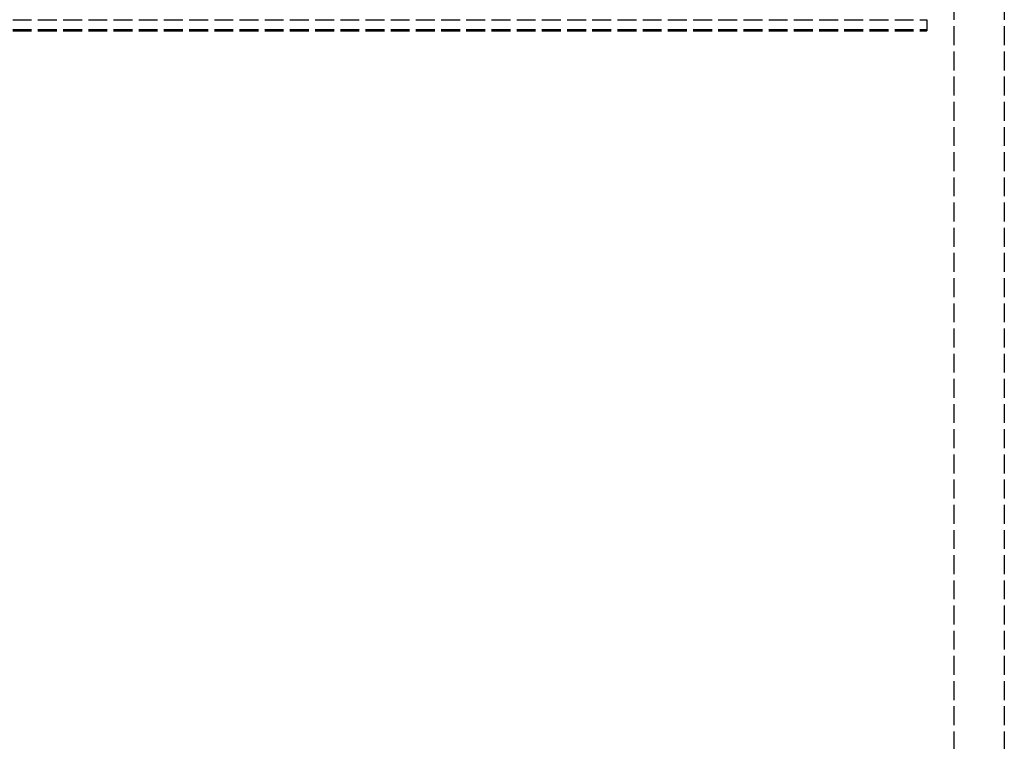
# Model space of a CAD drawing. Header units: millimetres. Extents: x -205 to 205, y 0 to 637.
# Tile 72 of 82: x 100 to 179, y 319 to 376. Entities that reach past the tile are written whole.
import ezdxf

# ---------------------------------------------------------------- set-up
doc = ezdxf.new("R2010")
doc.units = ezdxf.units.MM
doc.header["$LTSCALE"] = 10
doc.linetypes.add('ALLCAD_Strich', pattern=[0.2, 0.15, -0.05])
doc.layers.add('BESCH_KONT_sich_schn_grun_2d', color=10, linetype='Continuous')

msp = doc.modelspace()

# ---------------------------------------------------------------- linework, layer by layer
at = {"layer": 'BESCH_KONT_sich_schn_grun_2d', "linetype": 'ALLCAD_Strich'}
for p, q in [((174.6, 427.36), (174.6, 7.353)), ((178.6, 427.36), (178.6, 7.353)), ((63.9, 375.885), (172.45, 375.885)), ((172.45, 375.885), (172.45, 375.111)), ((63.9, 375.111), (172.45, 375.111)), ((63.9, 374.995), (172.45, 374.995)), ((172.45, 375.111), (172.45, 374.995))]:
    msp.add_line(p, q, dxfattribs=at)

doc.saveas('drawing.dxf')
